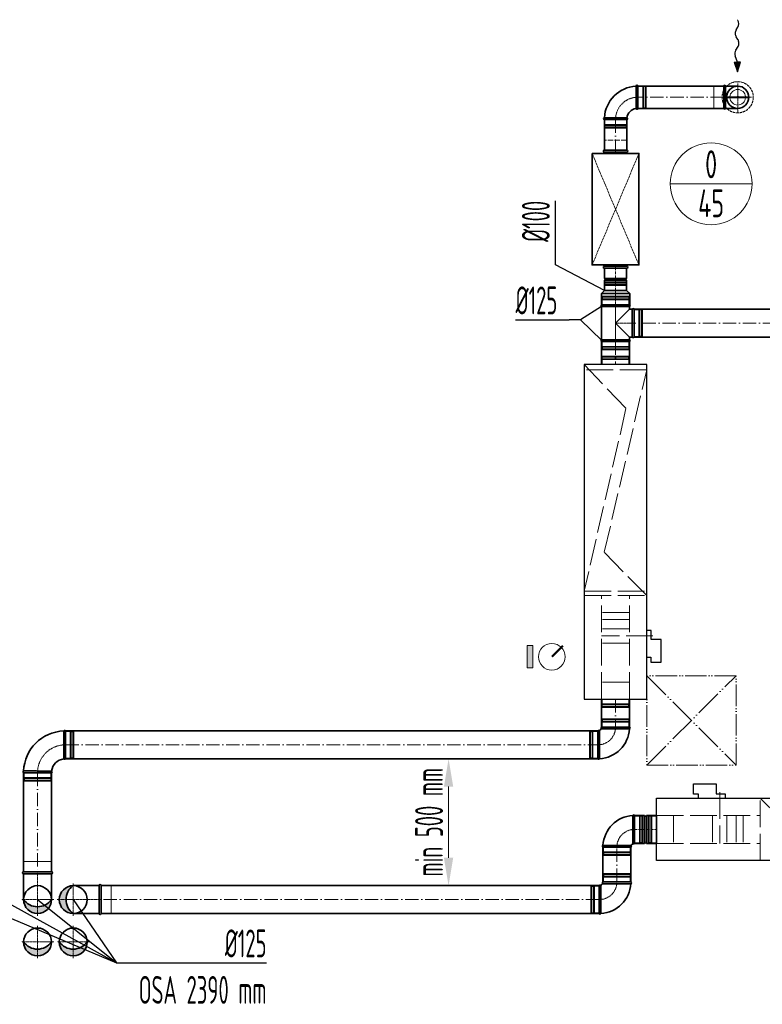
# Model space of a CAD drawing. Header units: millimetres. Extents: x -118717 to 8962, y 22910 to 145283.
# Tile 167 of 193: x -14900 to -11571, y 68770 to 73186. Entities that reach past the tile are written whole.
import ezdxf
from ezdxf.enums import TextEntityAlignment as Align

# ---------------------------------------------------------------- set-up
doc = ezdxf.new("R2010")
doc.units = ezdxf.units.MM
for name, pattern in [('ACAD_ISO02W100', [15, 12, -3]), ('ACAD_ISO05W100', [33, 24, -3, 0, -3, 0, -3]), ('ACAD_ISO10W100', [18, 12, -3, 0, -3]), ('phl_thick', [0])]:
    doc.linetypes.add(name, pattern=pattern)
for name, color, linetype, lineweight in [('UT_KOTY - DIMENZE', 7, 'Continuous', 5), ('VZT_01 SUP (PŘÍVOD) - OBRYS', 5, 'Continuous', 35), ('VZT_02 SUP (PŘÍVOD) - OSA', 5, 'ACAD_ISO10W100', 5), ('VZT_05 ETA (ODVOD) - OBRYS', 6, 'Continuous', 35), ('VZT_06 ETA (ODVOD) - OSA', 6, 'ACAD_ISO10W100', 5), ('VZT_08 ETA (ODVOD) - SKRYTÉ', 6, 'ACAD_ISO02W100', 5), ('VZT_21 ZAŘÍZENÍ - OBRYS', 1, 'Continuous', 30), ('VZT_22 ZAŘÍZENÍ - DETAIL', 8, 'Continuous', 5), ('VZT_30 DISTRIBUČNÍ PRVKY - OBRYS', 1, 'Continuous', 35), ('VZT_31 DISTRIBUČNÍ PRVKY - OSA', 8, 'ACAD_ISO10W100', 5), ('VZT_32 DISTRIBUČNÍ PRVKY - DETAIL', 8, 'Continuous', 5), ('VZT_33 DISTRIBUČNÍ PRVKY - SKRYTÉ', 8, 'ACAD_ISO02W100', 5), ('VZT_35 TLUMIČE HLUKU - OBRYS', 1, 'Continuous', 35), ('VZT_36 TLUMIČE HLUKU - OSA', 1, 'ACAD_ISO10W100', 5), ('VZT_37 TLUMIČE HLUKU - DETAIL', 8, 'ACAD_ISO02W100', 5), ('VZT_50 POPIS - OBECNE', 7, 'Continuous', 13), ('VZT_52 POPIS - DISTRIBUCE', 7, 'Continuous', 5), ('VZT_60_KOTY - DIMENZE', 7, 'Continuous', 5), ('VZT_KOTY - DIMENZE', 7, 'Continuous', 5), ('VZT_POPIS - OBECNE', 7, 'Continuous', 5), ('VZT_POŽADAVKY NA STAVBU - PODHLEDY', 4, 'ACAD_ISO05W100', 5)]:
    doc.layers.add(name, color=color, linetype=linetype, lineweight=lineweight)
for name, color, linetype, lineweight, plot in [('VZT_03 SUP (PŘÍVOD) - NETISK', 8, 'ACAD_ISO02W100', 5, False), ('VZT_07 ETA (ODVOD) - NETISK', 8, 'ACAD_ISO02W100', 5, False), ('VZT_39 TLUMIČE HLUKU - NETISK', 8, 'ACAD_ISO02W100', 5, False)]:
    doc.layers.add(name, color=color, linetype=linetype, lineweight=lineweight, plot=plot)
doc.styles.add('EVORA_125', font='isocp.shx', dxfattribs={"width": 0.6, "height": 125})
doc.styles.add('ISOCP 2.5', font='isocp.shx', dxfattribs={"width": 0.6, "height": 2.5})
doc.styles.add('JS', font='isocp.shx', dxfattribs={"width": 0.6, "height": 125})

# ---------------------------------------------------------------- blocks, each defined once
blk = doc.blocks.new('*U997')
at = {"layer": 'VZT_31 DISTRIBUČNÍ PRVKY - OSA', "color": 0}
for p, q in [((0, 14), (0, 70.12)), ((-70.12, 0), (-14, 0)), ((14, 0), (70.12, 0)), ((0, -70.12), (0, -14))]:
    blk.add_line(p, q, dxfattribs=at)
at = {"layer": 'VZT_31 DISTRIBUČNÍ PRVKY - OSA', "color": 0, "linetype": 'Continuous'}
for p, q in [((-7, 0), (7, 0)), ((0, -7), (0, 7))]:
    blk.add_line(p, q, dxfattribs=at)

msp = doc.modelspace()

# ---------------------------------------------------------------- hatches: boundary and pattern name
at = {"layer": 'VZT_01 SUP (PŘÍVOD) - OBRYS'}
h = msp.add_hatch(color=256, dxfattribs=at)
h.dxf.hatch_style = 1
h.paths.add_polyline_path([(-14660.3, 69302.2, 0.242708), (-14692.5, 69239.7), (-14722.8, 69239.7, -0.414214)])
h.paths.add_polyline_path([(-14722.8, 69239.7), (-14692.5, 69239.7, 0.242708), (-14660.3, 69177.2, -0.414214)])
h = msp.add_hatch(color=256, dxfattribs=at)
h.dxf.hatch_style = 1
h.paths.add_polyline_path([(-14597.8, 69049.7, -0.242708), (-14660.3, 69017.4), (-14660.3, 68987.2, 0.414214)])
h.paths.add_polyline_path([(-14660.3, 68987.2), (-14660.3, 69017.4, -0.242708), (-14722.8, 69049.7, 0.414214)])
at = {"layer": 'VZT_05 ETA (ODVOD) - OBRYS'}
h = msp.add_hatch(color=256, dxfattribs=at)
h.dxf.hatch_style = 1
h.paths.add_polyline_path([(-14757.8, 69239.7, -0.242708), (-14820.3, 69207.4), (-14820.3, 69177.2, 0.414214)])
h.paths.add_polyline_path([(-14820.3, 69177.2), (-14820.3, 69207.4, -0.242708), (-14882.8, 69239.7, 0.414214)])
h = msp.add_hatch(color=256, dxfattribs=at)
h.dxf.hatch_style = 1
h.paths.add_polyline_path([(-14757.8, 69049.7, -0.242708), (-14820.3, 69017.4), (-14820.3, 68987.2, 0.414214)])
h.paths.add_polyline_path([(-14820.3, 68987.2), (-14820.3, 69017.4, -0.242708), (-14882.8, 69049.7, 0.414214)])
at = {"layer": 'VZT_POPIS - OBECNE'}
h = msp.add_hatch(color=256, dxfattribs=at)
h.dxf.hatch_style = 1
h.paths.add_polyline_path([(-12624.5, 70378.5), (-12624.5, 70278.5), (-12599.5, 70278.5), (-12599.5, 70378.5)])

# ---------------------------------------------------------------- linework, layer by layer
for centre in [(-14820.3, 69049.7), (-14660.3, 69049.7)]:
    msp.add_circle(centre, 62.5)
at = {"layer": 'UT_KOTY - DIMENZE'}
msp.add_line((-12977.4, 69427.2), (-12977.4, 69746.1), dxfattribs=at)
for points in [[(-12998.2, 69746.1), (-12956.6, 69746.1), (-12977.4, 69871.1)], [(-12998.2, 69427.2), (-12956.6, 69427.2), (-12977.4, 69302.2)]]:
    msp.add_solid(points, dxfattribs=at)
at = {"layer": 'VZT_01 SUP (PŘÍVOD) - OBRYS'}
for p, q in [((-12151.5, 69491.7), (-12151.5, 69616.7)), ((-12143.8, 69491.7), (-12143.8, 69616.7)), ((-12143.8, 69491.7), (-12143.8, 69616.7)), ((-12143.8, 69616.7), (-12098.3, 69616.7)), ((-12098.3, 69491.7), (-12098.3, 69616.7)), ((-12090.3, 69491.7), (-12090.3, 69616.7)), ((-12090.3, 69616.7), (-12044.8, 69616.7)), ((-12044.8, 69491.7), (-12044.8, 69616.7)), ((-12160.3, 69482.8), (-12285.3, 69482.8)), ((-12160.3, 69475.2), (-12285.3, 69475.2)), ((-12143.8, 69491.7), (-12098.3, 69491.7)), ((-12090.3, 69491.7), (-12044.8, 69491.7)), ((-12301.8, 69302.2), (-12301.8, 69177.2)), ((-12294.1, 69302.2), (-12294.1, 69177.2)), ((-12285.3, 69318.7), (-12160.3, 69318.7)), ((-12285.3, 69311), (-12160.3, 69311))]:
    msp.add_line(p, q, dxfattribs=at)
for points in [[(-12285.3, 69475.2), (-12285.3, 69319)], [(-12160.3, 69475.2), (-12160.3, 69319)], [(-14544.3, 69302.2), (-14660.3, 69302.2)], [(-14544.3, 69302.2), (-14544.3, 69177.2)], [(-14535.3, 69302.2), (-12301.8, 69302.2)], [(-14535.3, 69302.2), (-14535.3, 69177.2)], [(-14544.3, 69177.2), (-14660.3, 69177.2)], [(-14535.3, 69177.2), (-12301.8, 69177.2)]]:
    msp.add_lwpolyline(points, dxfattribs=at)
for centre in [(-14660.3, 69239.7), (-14660.3, 69049.7)]:
    msp.add_circle(centre, 62.5, dxfattribs=at)
for centre, radius, start, end in [((-12143.8, 69475.2), 141.5, 93.1369, 176.8631), ((-12147.6, 69615), 4.17, 23.4678, 159.6691), ((-12094.3, 69616.7), 4, 180, 0), ((-12283.6, 69479), 4.17, 110.3309, 246.5322), ((-12162, 69479), 4.17, 293.4678, 66.5322), ((-12143.8, 69475.2), 16.5, 113.8093, 156.1907), ((-12147.6, 69493.3), 4.17, 203.4678, 336.5322), ((-12094.3, 69491.7), 4, 0, 180), ((-14615.8, 69239.7), 76.7, 125.4307, 234.5693), ((-14539.8, 69302.2), 4.5, 0, 180), ((-12298, 69300.5), 4.17, 23.4678, 156.5322), ((-12301.8, 69318.7), 16.5, 293.8093, 336.1907), ((-12301.8, 69318.7), 141.5, 273.1369, 356.8631), ((-12283.6, 69314.8), 4.17, 113.4678, 246.5322), ((-12162, 69314.8), 4.17, 290.3309, 66.5322), ((-14539.8, 69177.2), 4.5, 180, 0), ((-12298, 69178.8), 4.17, 203.4678, 339.6691), ((-14660.3, 69094.1), 76.7, 215.4307, 324.5693)]:
    msp.add_arc(centre, radius, start, end, dxfattribs=at)
at = {"layer": 'VZT_02 SUP (PŘÍVOD) - OSA', "ltscale": 0.3}
for p, q in [((-14660.3, 69122.2), (-14660.3, 69049.7)), ((-14660.3, 69049.7), (-14732.8, 69049.7)), ((-14587.8, 69049.7), (-14660.3, 69049.7)), ((-14660.3, 68977.2), (-14660.3, 69049.7))]:
    msp.add_line(p, q, dxfattribs=at)
for points in [[(-12222.8, 69475.2), (-12222.8, 69475.2, -0.414214), (-12143.8, 69554.2), (-12143.8, 69554.2)], [(-12301.8, 69239.7), (-12301.8, 69239.7, 0.414214), (-12222.8, 69318.7), (-12222.8, 69318.7)]]:
    msp.add_lwpolyline(points, format="xyb", dxfattribs=at)
at = {"layer": 'VZT_02 SUP (PŘÍVOD) - OSA'}
msp.add_lwpolyline([(-12143.8, 69554.2), (-12044.8, 69554.2)], dxfattribs=at)
at = {"layer": 'VZT_02 SUP (PŘÍVOD) - OSA', "ltscale": 5}
for points in [[(-12222.8, 69319), (-12222.8, 69475.2)], [(-12301.8, 69239.7), (-14535.3, 69239.7)]]:
    msp.add_lwpolyline(points, dxfattribs=at)
at = {"layer": 'VZT_02 SUP (PŘÍVOD) - OSA', "ltscale": 0.3}
for points in [[(-14660.3, 69312.2), (-14660.3, 69239.7)], [(-14732.8, 69239.7), (-14660.3, 69239.7)], [(-14660.3, 69239.7), (-14535.3, 69239.7)], [(-14660.3, 69239.7), (-14660.3, 69167.2)]]:
    msp.add_lwpolyline(points, dxfattribs=at)
at = {"layer": 'VZT_03 SUP (PŘÍVOD) - NETISK', "ltscale": 0.4}
for p, q in [((-12143.8, 69614.2), (-12121.8, 69614.2)), ((-12121.8, 69494.2), (-12121.8, 69614.2)), ((-12121.8, 69613.2), (-12118.3, 69613.2)), ((-12118.3, 69493.2), (-12118.3, 69615.2)), ((-12118.3, 69615.2), (-12117.8, 69615.2)), ((-12117.8, 69493.2), (-12117.8, 69615.2)), ((-12117.8, 69613.2), (-12110.8, 69613.2)), ((-12110.8, 69493.2), (-12110.8, 69615.2)), ((-12110.8, 69615.2), (-12110.3, 69615.2)), ((-12110.3, 69493.2), (-12110.3, 69615.2)), ((-12110.3, 69613.2), (-12109.8, 69613.2)), ((-12109.8, 69494.2), (-12109.8, 69614.2)), ((-12109.8, 69614.2), (-12105.8, 69614.2)), ((-12105.8, 69494.2), (-12105.8, 69614.2)), ((-12282.8, 69453.2), (-12282.8, 69475.2)), ((-12162.8, 69453.2), (-12162.8, 69475.2)), ((-12143.8, 69494.2), (-12121.8, 69494.2)), ((-12121.8, 69495.2), (-12118.3, 69495.2)), ((-12118.3, 69493.2), (-12117.8, 69493.2)), ((-12117.8, 69495.2), (-12110.8, 69495.2)), ((-12110.8, 69493.2), (-12110.3, 69493.2)), ((-12110.3, 69495.2), (-12109.8, 69495.2)), ((-12109.8, 69494.2), (-12105.8, 69494.2)), ((-12161.8, 69449.7), (-12283.8, 69449.7)), ((-12283.8, 69449.2), (-12283.8, 69449.7)), ((-12161.8, 69449.2), (-12283.8, 69449.2)), ((-12161.8, 69442.2), (-12283.8, 69442.2)), ((-12283.8, 69441.7), (-12283.8, 69442.2)), ((-12161.8, 69441.7), (-12283.8, 69441.7)), ((-12162.8, 69453.2), (-12282.8, 69453.2)), ((-12162.8, 69441.2), (-12282.8, 69441.2)), ((-12282.8, 69437.2), (-12282.8, 69441.2)), ((-12162.8, 69437.2), (-12282.8, 69437.2)), ((-12281.8, 69449.7), (-12281.8, 69453.2)), ((-12281.8, 69442.2), (-12281.8, 69449.2)), ((-12281.8, 69441.2), (-12281.8, 69441.7)), ((-12163.8, 69449.7), (-12163.8, 69453.2)), ((-12163.8, 69442.2), (-12163.8, 69449.2)), ((-12163.8, 69441.2), (-12163.8, 69441.7)), ((-12162.8, 69437.2), (-12162.8, 69441.2)), ((-12161.8, 69449.2), (-12161.8, 69449.7)), ((-12161.8, 69441.7), (-12161.8, 69442.2)), ((-12283.8, 69352.2), (-12161.8, 69352.2)), ((-12283.8, 69351.7), (-12283.8, 69352.2)), ((-12283.8, 69351.7), (-12161.8, 69351.7)), ((-12283.8, 69344.7), (-12161.8, 69344.7)), ((-12283.8, 69344.2), (-12283.8, 69344.7)), ((-12283.8, 69344.2), (-12161.8, 69344.2)), ((-12282.8, 69356.7), (-12162.8, 69356.7)), ((-12282.8, 69352.7), (-12282.8, 69356.7)), ((-12282.8, 69352.7), (-12162.8, 69352.7)), ((-12282.8, 69340.7), (-12162.8, 69340.7)), ((-12282.8, 69318.7), (-12282.8, 69340.7)), ((-12281.8, 69352.2), (-12281.8, 69352.7)), ((-12281.8, 69344.7), (-12281.8, 69351.7)), ((-12281.8, 69340.7), (-12281.8, 69344.2)), ((-12163.8, 69352.2), (-12163.8, 69352.7)), ((-12163.8, 69344.7), (-12163.8, 69351.7)), ((-12163.8, 69340.7), (-12163.8, 69344.2)), ((-12162.8, 69352.7), (-12162.8, 69356.7)), ((-12162.8, 69318.7), (-12162.8, 69340.7)), ((-12161.8, 69351.7), (-12161.8, 69352.2)), ((-12161.8, 69344.2), (-12161.8, 69344.7)), ((-12339.8, 69299.7), (-12339.8, 69179.7)), ((-12339.8, 69299.7), (-12335.8, 69299.7)), ((-12335.8, 69299.7), (-12335.8, 69179.7)), ((-12335.8, 69298.7), (-12335.3, 69298.7)), ((-12335.3, 69300.7), (-12335.3, 69178.7)), ((-12335.3, 69300.7), (-12334.8, 69300.7)), ((-12334.8, 69300.7), (-12334.8, 69178.7)), ((-12334.8, 69298.7), (-12327.8, 69298.7)), ((-12327.8, 69300.7), (-12327.8, 69178.7)), ((-12327.8, 69300.7), (-12327.3, 69300.7)), ((-12327.3, 69300.7), (-12327.3, 69178.7)), ((-12327.3, 69298.7), (-12323.8, 69298.7)), ((-12323.8, 69299.7), (-12323.8, 69179.7)), ((-12323.8, 69299.7), (-12301.8, 69299.7)), ((-12339.8, 69179.7), (-12335.8, 69179.7)), ((-12335.8, 69180.7), (-12335.3, 69180.7)), ((-12335.3, 69178.7), (-12334.8, 69178.7)), ((-12334.8, 69180.7), (-12327.8, 69180.7)), ((-12327.8, 69178.7), (-12327.3, 69178.7)), ((-12327.3, 69180.7), (-12323.8, 69180.7)), ((-12323.8, 69179.7), (-12301.8, 69179.7))]:
    msp.add_line(p, q, dxfattribs=at)
msp.add_lwpolyline([(-14535.3, 69302.2), (-14490.3, 69302.2), (-14490.3, 69177.2), (-14535.3, 69177.2)], dxfattribs=at)
at = {"layer": 'VZT_05 ETA (ODVOD) - OBRYS'}
for p, q in [((-12136.9, 72887.6), (-12136.9, 72837.5)), ((-12128.9, 72887.6), (-12128.9, 72787.6)), ((-12278.9, 72745.6), (-12228.7, 72745.6)), ((-12178.9, 72737.6), (-12278.9, 72737.6)), ((-12178.9, 72070.5), (-12278.9, 72070.5)), ((-12278.9, 72025), (-12278.9, 72070.5)), ((-12178.9, 72025), (-12178.9, 72070.5)), ((-12178.9, 72025), (-12278.9, 72025)), ((-12178.9, 72017), (-12278.9, 72017)), ((-12278.9, 71971.5), (-12278.9, 72017)), ((-12178.9, 71971.5), (-12178.9, 72017)), ((-12278.9, 71971.5), (-12292.4, 71958)), ((-12165.4, 71958), (-12292.4, 71958)), ((-12292.4, 71907.5), (-12292.4, 71958)), ((-12178.9, 71971.5), (-12278.9, 71971.5)), ((-12178.9, 71971.5), (-12278.9, 71971.5)), ((-12178.9, 71971.5), (-12165.4, 71958)), ((-12165.4, 71907.5), (-12165.4, 71958)), ((-12165.4, 71907.5), (-12292.4, 71907.5)), ((-12291.4, 71907.5), (-12166.4, 71907.5)), ((-12166.4, 71899.8), (-12291.4, 71899.8)), ((-12291.4, 71750.1), (-12291.4, 71899.8)), ((-12228.9, 71825), (-12166.4, 71887.5)), ((-12166.4, 71887.5), (-12166.4, 71899.8)), ((-12153.6, 71887.5), (-12166.4, 71887.5)), ((-12153.6, 71887.5), (-12153.6, 71762.5)), ((-12145.9, 71887.5), (-12145.9, 71762.5)), ((-12166.4, 71762.5), (-12228.9, 71825)), ((-12153.6, 71762.5), (-12166.4, 71762.5)), ((-12166.4, 71750.1), (-12166.4, 71762.5)), ((-12166.4, 71750.1), (-12291.4, 71750.1)), ((-12166.4, 71742.5), (-12291.4, 71742.5)), ((-14695.3, 69996.1), (-14695.3, 69871.1)), ((-12307.9, 69996.1), (-12307.9, 69871.1)), ((-12300.2, 69996.1), (-12300.2, 69871.1)), ((-12291.4, 70012.6), (-12166.4, 70012.6)), ((-12291.4, 70004.9), (-12166.4, 70004.9)), ((-14757.8, 69808.6), (-14882.8, 69808.6))]:
    msp.add_line(p, q, dxfattribs=at)
for points in [[(-12128.9, 72887.6), (-11743, 72887.6)], [(-11743, 72787.6), (-11743, 72887.6)], [(-11735.8, 72787.6), (-11735.8, 72887.6)], [(-11735.8, 72887.6), (-11681, 72887.6)], [(-12128.9, 72787.6), (-11743, 72787.6)], [(-11735.8, 72787.6), (-11681, 72787.6)], [(-12278.7, 72600.5), (-12278.7, 72737.6)], [(-12178.7, 72600.5), (-12178.7, 72737.6)], [(-12145.9, 71887.5), (-11237.4, 71887.5)], [(-12145.9, 71762.5), (-11237.4, 71762.5)], [(-12291.6, 71638.9), (-12291.6, 71742.5)], [(-12166.6, 71638.9), (-12166.6, 71742.5)], [(-12291.4, 70012.6), (-12291.4, 70138.9)], [(-12166.4, 70012.6), (-12166.4, 70138.9)], [(-12307.9, 69996.1), (-14695.3, 69996.1)], [(-12307.9, 69871.1), (-14695.3, 69871.1)], [(-14882.8, 69364.7), (-14882.8, 69808.6)], [(-14757.8, 69364.7), (-14757.8, 69808.6)], [(-14757.8, 69364.7), (-14882.8, 69364.7)], [(-14757.8, 69355.7), (-14882.8, 69355.7)], [(-14882.8, 69355.7), (-14882.8, 69239.7)], [(-14757.8, 69355.7), (-14757.8, 69239.7)]]:
    msp.add_lwpolyline(points, dxfattribs=at)
for centre in [(-14820.3, 69239.7), (-14820.3, 69049.7)]:
    msp.add_circle(centre, 62.5, dxfattribs=at)
for centre, radius, start, end in [((-12128.9, 72737.6), 150, 93.0572, 176.9428), ((-12132.9, 72887.6), 4, 0, 180), ((-11739.4, 72887.6), 3.6, 0, 180), ((-11681, 72837.6), 50, 270, 90), ((-12128.9, 72737.6), 50, 99.1478, 170.8522), ((-12132.9, 72787.6), 4, 189.1478, 0), ((-11739.4, 72787.6), 3.6, 180, 0), ((-12278.9, 72741.6), 4, 90, 270), ((-12178.9, 72741.6), 4, 270, 80.8522), ((-12278.9, 72021), 4, 270, 90), ((-12178.9, 72021), 4, 90, 270), ((-12289.7, 71903.7), 4.17, 113.4678, 246.5322), ((-12168.1, 71903.7), 4.17, 293.4678, 66.5322), ((-12149.7, 71885.8), 4.17, 23.4678, 156.5322), ((-12149.7, 71764.1), 4.17, 203.4678, 336.5322), ((-12289.7, 71746.3), 4.17, 113.4678, 246.5322), ((-12168.1, 71746.3), 4.17, 293.4678, 66.5322), ((-14695.3, 69808.6), 187.5, 92.3607, 177.6393), ((-14699.1, 69994.4), 4.17, 23.4678, 158.8928), ((-12304.1, 69994.4), 4.17, 23.4678, 156.5322), ((-12307.9, 70012.6), 16.5, 293.8093, 336.1907), ((-12307.9, 70012.6), 141.5, 273.1369, 356.8631), ((-12289.7, 70008.8), 4.17, 113.4678, 246.5322), ((-12168.1, 70008.8), 4.17, 290.3309, 66.5322), ((-14695.3, 69808.6), 62.5, 96.8302, 173.1698), ((-14699.1, 69872.8), 4.17, 210.2981, 336.5322), ((-12304.1, 69872.8), 4.17, 203.4678, 339.6691), ((-14881.1, 69812.4), 4.17, 111.1072, 246.5322), ((-14759.5, 69812.4), 4.17, 293.4678, 59.7019), ((-14882.8, 69360.2), 4.5, 90, 270), ((-14757.8, 69360.2), 4.5, 270, 90), ((-14820.3, 69284.1), 76.7, 215.4307, 324.5693), ((-14820.3, 69094.1), 76.7, 215.4307, 324.5693)]:
    msp.add_arc(centre, radius, start, end, dxfattribs=at)
for points, knots in [([(-12136.9, 72837.5), (-12136.9, 72831.1), (-12136.9, 72824.8), (-12136.9, 72812.7), (-12136.9, 72807.1), (-12136.9, 72797.6), (-12136.9, 72793.8), (-12136.8, 72788.6), (-12136.8, 72787.1), (-12136.8, 72787), (-12136.8, 72787), (-12136.8, 72787)], [78.71119, 78.71119, 78.71119, 78.71119, 97.804615, 97.804615, 117.523893, 117.523893, 137.264303, 137.264303, 156.831737, 156.831737, 157.874915, 157.874915, 157.874915, 157.874915]), ([(-12178.3, 72745.6), (-12178.3, 72745.6), (-12179.4, 72745.6), (-12183.9, 72745.6), (-12187.3, 72745.6), (-12196.2, 72745.6), (-12201.6, 72745.6), (-12213.5, 72745.6), (-12220, 72745.6), (-12227.3, 72745.6), (-12228, 72745.6), (-12228.7, 72745.6)], [157.874915, 157.874915, 157.874915, 157.874915, 176.103874, 176.103874, 195.460379, 195.460379, 215.101284, 215.101284, 234.82164, 234.82164, 237.034743, 237.034743, 237.034743, 237.034743]), ([(-14702.7, 69870.7), (-14702.7, 69870.7), (-14702.7, 69870.7), (-14702.7, 69871), (-14702.7, 69871.4), (-14702.7, 69872.4), (-14702.7, 69873.2), (-14702.8, 69876.3), (-14702.8, 69879.5), (-14702.8, 69888.4), (-14702.9, 69894.6), (-14702.9, 69908.7), (-14702.9, 69916.5), (-14702.9, 69932.7), (-14703, 69941), (-14703, 69956.8), (-14703, 69964.3), (-14703, 69977.5), (-14703, 69983), (-14703, 69990), (-14703, 69992.2), (-14703, 69995.2), (-14703, 69995.9), (-14703, 69995.9)], [197.067977, 197.067977, 197.067977, 197.067977, 201.792196, 201.792196, 209.190204, 209.190204, 218.040239, 218.040239, 237.760854, 237.760854, 262.206108, 262.206108, 286.831239, 286.831239, 311.323072, 311.323072, 335.946087, 335.946087, 360.704397, 360.704397, 377.088273, 377.088273, 394.105327, 394.105327, 394.105327, 394.105327]), ([(-14757.3, 69816), (-14757.3, 69816), (-14758.9, 69816), (-14765, 69816.1), (-14769.5, 69816.1), (-14780.9, 69816.2), (-14787.7, 69816.2), (-14802.7, 69816.2), (-14810.8, 69816.2), (-14827.2, 69816.3), (-14835.3, 69816.3), (-14850.5, 69816.3), (-14857.4, 69816.3), (-14869.2, 69816.3), (-14873.9, 69816.3), (-14880.5, 69816.3), (-14882.4, 69816.3), (-14882.6, 69816.3), (-14882.6, 69816.3), (-14882.6, 69816.3)], [0, 0, 0, 0, 24.235852, 24.235852, 48.531845, 48.531845, 73.024415, 73.024415, 97.570898, 97.570898, 122.078339, 122.078339, 146.53579, 146.53579, 170.957495, 170.957495, 195.359468, 195.359468, 197.168246, 197.168246, 197.168246, 197.168246])]:
    msp.add_open_spline(points, degree=3, knots=knots, dxfattribs=at)
at = {"layer": 'VZT_06 ETA (ODVOD) - OSA', "ltscale": 0.3}
for p, q in [((-14820.3, 69122.2), (-14820.3, 69049.7)), ((-14820.3, 69049.7), (-14892.8, 69049.7)), ((-14747.8, 69049.7), (-14820.3, 69049.7)), ((-14820.3, 68977.2), (-14820.3, 69049.7))]:
    msp.add_line(p, q, dxfattribs=at)
for points in [[(-11681, 72837.6), (-11681, 72895.6)], [(-11681, 72837.6), (-11743, 72837.6)], [(-11623, 72837.6), (-11681, 72837.6)], [(-11681, 72779.6), (-11681, 72837.6)], [(-12228.9, 71907.5), (-12228.9, 71971.5)], [(-14820.3, 69239.7), (-14820.3, 69364.7)], [(-14820.3, 69239.7), (-14892.8, 69239.7)], [(-14820.3, 69167.2), (-14820.3, 69239.7)], [(-14747.8, 69239.7), (-14820.3, 69239.7)]]:
    msp.add_lwpolyline(points, dxfattribs=at)
for points in [[(-12228.9, 72737.6), (-12228.9, 72737.6, -0.414214), (-12128.9, 72837.6), (-12128.9, 72837.6)], [(-12228.9, 70012.6), (-12228.9, 70012.6, -0.414214), (-12307.9, 69933.6), (-12307.9, 69933.6)], [(-14820.3, 69808.6), (-14820.3, 69808.6, -0.414214), (-14695.3, 69933.6), (-14695.3, 69933.6)]]:
    msp.add_lwpolyline(points, format="xyb", dxfattribs=at)
at = {"layer": 'VZT_06 ETA (ODVOD) - OSA', "ltscale": 5}
for points in [[(-11743, 72837.6), (-12128.9, 72837.6)], [(-12228.7, 72737.6), (-12228.7, 72600.5)], [(-11237.4, 71825), (-12145.9, 71825)], [(-12229.1, 71742.5), (-12229.1, 71638.9)], [(-12228.9, 70138.9), (-12228.9, 70012.6)], [(-14695.3, 69933.6), (-12307.9, 69933.6)], [(-14820.3, 69808.6), (-14820.3, 69364.7)]]:
    msp.add_lwpolyline(points, dxfattribs=at)
at = {"layer": 'VZT_06 ETA (ODVOD) - OSA', "elevation": 0}
msp.add_lwpolyline([(-12228.9, 71971.5), (-12228.9, 72070.5)], dxfattribs=at)
at = {"layer": 'VZT_06 ETA (ODVOD) - OSA', "ltscale": 0.3, "elevation": 0}
msp.add_lwpolyline([(-12145.9, 71825), (-12228.9, 71825)], dxfattribs=at)
at = {"layer": 'VZT_07 ETA (ODVOD) - NETISK', "ltscale": 0.4}
for p, q in [((-12128.9, 72886.6), (-12106.9, 72886.6)), ((-12106.9, 72886.6), (-12106.9, 72788.6)), ((-12106.9, 72885.6), (-12103.4, 72885.6)), ((-12103.4, 72887.6), (-12103.4, 72787.6)), ((-12103.4, 72887.6), (-12102.9, 72887.6)), ((-12102.9, 72887.6), (-12102.9, 72787.6)), ((-12102.9, 72885.6), (-12095.9, 72885.6)), ((-12095.9, 72887.6), (-12095.9, 72787.6)), ((-12095.9, 72887.6), (-12095.4, 72887.6)), ((-12095.4, 72887.6), (-12095.4, 72787.6)), ((-12095.4, 72885.6), (-12094.9, 72885.6)), ((-12094.9, 72886.6), (-12094.9, 72788.6)), ((-12094.9, 72886.6), (-12090.9, 72886.6)), ((-12090.9, 72886.6), (-12090.9, 72788.6)), ((-12128.9, 72788.6), (-12106.9, 72788.6)), ((-12106.9, 72789.6), (-12103.4, 72789.6)), ((-12103.4, 72787.6), (-12102.9, 72787.6)), ((-12102.9, 72789.6), (-12095.9, 72789.6)), ((-12095.9, 72787.6), (-12095.4, 72787.6)), ((-12095.4, 72789.6), (-12094.9, 72789.6)), ((-12094.9, 72788.6), (-12090.9, 72788.6)), ((-12277.9, 72715.6), (-12277.9, 72737.6)), ((-12179.9, 72715.6), (-12179.9, 72737.6)), ((-12278.9, 72712.1), (-12178.9, 72712.1)), ((-12278.9, 72711.6), (-12278.9, 72712.1)), ((-12278.9, 72711.6), (-12178.9, 72711.6)), ((-12278.9, 72704.6), (-12178.9, 72704.6)), ((-12278.9, 72704.1), (-12278.9, 72704.6)), ((-12278.9, 72704.1), (-12178.9, 72704.1)), ((-12277.9, 72715.6), (-12179.9, 72715.6)), ((-12277.9, 72703.6), (-12179.9, 72703.6)), ((-12277.9, 72699.6), (-12277.9, 72703.6)), ((-12277.9, 72699.6), (-12179.9, 72699.6)), ((-12276.9, 72712.1), (-12276.9, 72715.6)), ((-12276.9, 72704.6), (-12276.9, 72711.6)), ((-12276.9, 72703.6), (-12276.9, 72704.1)), ((-12180.9, 72712.1), (-12180.9, 72715.6)), ((-12180.9, 72704.6), (-12180.9, 72711.6)), ((-12180.9, 72703.6), (-12180.9, 72704.1)), ((-12179.9, 72699.6), (-12179.9, 72703.6)), ((-12178.9, 72711.6), (-12178.9, 72712.1)), ((-12178.9, 72704.1), (-12178.9, 72704.6)), ((-12278.9, 72005), (-12178.9, 72005)), ((-12278.9, 72005), (-12278.9, 72004.5)), ((-12278.9, 72004.5), (-12178.9, 72004.5)), ((-12278.9, 71997.5), (-12178.9, 71997.5)), ((-12278.9, 71997.5), (-12278.9, 71997)), ((-12278.9, 71997), (-12178.9, 71997)), ((-12277.9, 72009.5), (-12179.9, 72009.5)), ((-12277.9, 72009.5), (-12277.9, 72005.5)), ((-12277.9, 72005.5), (-12179.9, 72005.5)), ((-12277.9, 71993.5), (-12179.9, 71993.5)), ((-12277.9, 71993.5), (-12277.9, 71971.5)), ((-12276.9, 72005.5), (-12276.9, 72005)), ((-12276.9, 72004.5), (-12276.9, 71997.5)), ((-12276.9, 71997), (-12276.9, 71993.5)), ((-12180.9, 72005.5), (-12180.9, 72005)), ((-12180.9, 72004.5), (-12180.9, 71997.5)), ((-12180.9, 71997), (-12180.9, 71993.5)), ((-12179.9, 72009.5), (-12179.9, 72005.5)), ((-12179.9, 71993.5), (-12179.9, 71971.5)), ((-12178.9, 72005), (-12178.9, 72004.5)), ((-12178.9, 71997.5), (-12178.9, 71997)), ((-12167.9, 71941), (-12289.9, 71941)), ((-12289.9, 71941), (-12289.9, 71940.5)), ((-12167.9, 71940.5), (-12289.9, 71940.5)), ((-12167.9, 71933.5), (-12289.9, 71933.5)), ((-12289.9, 71933.5), (-12289.9, 71933)), ((-12167.9, 71933), (-12289.9, 71933)), ((-12168.9, 71945.5), (-12288.9, 71945.5)), ((-12288.9, 71945.5), (-12288.9, 71941.5)), ((-12168.9, 71941.5), (-12288.9, 71941.5)), ((-12168.9, 71929.5), (-12288.9, 71929.5)), ((-12288.9, 71929.5), (-12288.9, 71907.5)), ((-12287.9, 71941.5), (-12287.9, 71941)), ((-12287.9, 71940.5), (-12287.9, 71933.5)), ((-12287.9, 71933), (-12287.9, 71929.5)), ((-12169.9, 71941.5), (-12169.9, 71941)), ((-12169.9, 71940.5), (-12169.9, 71933.5)), ((-12169.9, 71933), (-12169.9, 71929.5)), ((-12168.9, 71945.5), (-12168.9, 71941.5)), ((-12168.9, 71929.5), (-12168.9, 71907.5)), ((-12167.9, 71941), (-12167.9, 71940.5)), ((-12167.9, 71933.5), (-12167.9, 71933)), ((-12145.9, 71885), (-12123.9, 71885)), ((-12123.9, 71885), (-12123.9, 71765)), ((-12120.4, 71886), (-12120.4, 71764)), ((-12120.4, 71886), (-12119.9, 71886)), ((-12119.9, 71886), (-12119.9, 71764)), ((-12112.9, 71886), (-12112.9, 71764)), ((-12112.9, 71886), (-12112.4, 71886)), ((-12112.4, 71886), (-12112.4, 71764)), ((-12111.9, 71885), (-12111.9, 71765)), ((-12111.9, 71885), (-12107.9, 71885)), ((-12107.9, 71885), (-12107.9, 71765)), ((-12123.9, 71884), (-12120.4, 71884)), ((-12119.9, 71884), (-12112.9, 71884)), ((-12112.4, 71884), (-12111.9, 71884)), ((-12145.9, 71765), (-12123.9, 71765)), ((-12123.9, 71766), (-12120.4, 71766)), ((-12120.4, 71764), (-12119.9, 71764)), ((-12119.9, 71766), (-12112.9, 71766)), ((-12112.9, 71764), (-12112.4, 71764)), ((-12112.4, 71766), (-12111.9, 71766)), ((-12111.9, 71765), (-12107.9, 71765)), ((-12167.9, 71717), (-12289.9, 71717)), ((-12289.9, 71717), (-12289.9, 71716.5)), ((-12167.9, 71716.5), (-12289.9, 71716.5)), ((-12167.9, 71709.5), (-12289.9, 71709.5)), ((-12289.9, 71709.5), (-12289.9, 71709)), ((-12167.9, 71709), (-12289.9, 71709)), ((-12288.9, 71742.5), (-12288.9, 71720.5)), ((-12168.9, 71720.5), (-12288.9, 71720.5)), ((-12168.9, 71708.5), (-12288.9, 71708.5)), ((-12288.9, 71708.5), (-12288.9, 71704.5)), ((-12287.9, 71720.5), (-12287.9, 71717)), ((-12287.9, 71716.5), (-12287.9, 71709.5)), ((-12287.9, 71709), (-12287.9, 71708.5)), ((-12169.9, 71720.5), (-12169.9, 71717)), ((-12169.9, 71716.5), (-12169.9, 71709.5)), ((-12169.9, 71709), (-12169.9, 71708.5)), ((-12168.9, 71742.5), (-12168.9, 71720.5)), ((-12168.9, 71708.5), (-12168.9, 71704.5)), ((-12167.9, 71717), (-12167.9, 71716.5)), ((-12167.9, 71709.5), (-12167.9, 71709)), ((-12290.1, 71672.4), (-12168.1, 71672.4)), ((-12290.1, 71671.9), (-12290.1, 71672.4)), ((-12290.1, 71671.9), (-12168.1, 71671.9)), ((-12290.1, 71664.9), (-12168.1, 71664.9)), ((-12290.1, 71664.4), (-12290.1, 71664.9)), ((-12290.1, 71664.4), (-12168.1, 71664.4)), ((-12289.1, 71676.9), (-12169.1, 71676.9)), ((-12289.1, 71672.9), (-12289.1, 71676.9)), ((-12289.1, 71672.9), (-12169.1, 71672.9)), ((-12168.9, 71704.5), (-12288.9, 71704.5)), ((-12288.1, 71672.4), (-12288.1, 71672.9)), ((-12288.1, 71664.9), (-12288.1, 71671.9)), ((-12288.1, 71660.9), (-12288.1, 71664.4)), ((-12170.1, 71672.4), (-12170.1, 71672.9)), ((-12170.1, 71664.9), (-12170.1, 71671.9)), ((-12170.1, 71660.9), (-12170.1, 71664.4)), ((-12169.1, 71672.9), (-12169.1, 71676.9)), ((-12168.1, 71671.9), (-12168.1, 71672.4)), ((-12168.1, 71664.4), (-12168.1, 71664.9)), ((-12289.1, 71660.9), (-12169.1, 71660.9)), ((-12289.1, 71638.9), (-12289.1, 71660.9)), ((-12169.1, 71638.9), (-12169.1, 71660.9)), ((-12289.1, 70138.9), (-12289.1, 70116.9)), ((-12169.1, 70138.9), (-12169.1, 70116.9)), ((-12290.1, 70113.4), (-12168.1, 70113.4)), ((-12290.1, 70113.4), (-12290.1, 70112.9)), ((-12290.1, 70112.9), (-12168.1, 70112.9)), ((-12290.1, 70105.9), (-12168.1, 70105.9)), ((-12290.1, 70105.9), (-12290.1, 70105.4)), ((-12290.1, 70105.4), (-12168.1, 70105.4)), ((-12289.1, 70116.9), (-12169.1, 70116.9)), ((-12289.1, 70104.9), (-12169.1, 70104.9)), ((-12289.1, 70104.9), (-12289.1, 70100.9)), ((-12289.1, 70100.9), (-12169.1, 70100.9)), ((-12288.1, 70116.9), (-12288.1, 70113.4)), ((-12288.1, 70112.9), (-12288.1, 70105.9)), ((-12288.1, 70105.4), (-12288.1, 70104.9)), ((-12170.1, 70116.9), (-12170.1, 70113.4)), ((-12170.1, 70112.9), (-12170.1, 70105.9)), ((-12170.1, 70105.4), (-12170.1, 70104.9)), ((-12169.1, 70104.9), (-12169.1, 70100.9)), ((-12168.1, 70113.4), (-12168.1, 70112.9)), ((-12168.1, 70105.9), (-12168.1, 70105.4)), ((-12289.9, 70046.1), (-12167.9, 70046.1)), ((-12289.9, 70046.1), (-12289.9, 70045.6)), ((-12289.9, 70045.6), (-12167.9, 70045.6)), ((-12289.9, 70038.6), (-12167.9, 70038.6)), ((-12289.9, 70038.6), (-12289.9, 70038.1)), ((-12289.9, 70038.1), (-12167.9, 70038.1)), ((-12288.9, 70050.6), (-12168.9, 70050.6)), ((-12288.9, 70050.6), (-12288.9, 70046.6)), ((-12288.9, 70046.6), (-12168.9, 70046.6)), ((-12288.9, 70034.6), (-12168.9, 70034.6)), ((-12288.9, 70034.6), (-12288.9, 70012.6)), ((-12287.9, 70046.6), (-12287.9, 70046.1)), ((-12287.9, 70045.6), (-12287.9, 70038.6)), ((-12287.9, 70038.1), (-12287.9, 70034.6)), ((-12169.9, 70046.6), (-12169.9, 70046.1)), ((-12169.9, 70045.6), (-12169.9, 70038.6)), ((-12169.9, 70038.1), (-12169.9, 70034.6)), ((-12168.9, 70050.6), (-12168.9, 70046.6)), ((-12168.9, 70034.6), (-12168.9, 70012.6)), ((-12167.9, 70046.1), (-12167.9, 70045.6)), ((-12167.9, 70038.6), (-12167.9, 70038.1)), ((-14695.3, 69993.6), (-14673.3, 69993.6)), ((-14673.3, 69993.6), (-14673.3, 69873.6)), ((-14673.3, 69992.6), (-14669.8, 69992.6)), ((-14669.8, 69994.6), (-14669.8, 69872.6)), ((-14669.8, 69994.6), (-14669.3, 69994.6)), ((-14669.3, 69994.6), (-14669.3, 69872.6)), ((-14669.3, 69992.6), (-14662.3, 69992.6)), ((-14662.3, 69994.6), (-14662.3, 69872.6)), ((-14662.3, 69994.6), (-14661.8, 69994.6)), ((-14661.8, 69994.6), (-14661.8, 69872.6)), ((-14661.8, 69992.6), (-14661.3, 69992.6)), ((-14661.3, 69993.6), (-14661.3, 69873.6)), ((-14661.3, 69993.6), (-14657.3, 69993.6)), ((-14657.3, 69993.6), (-14657.3, 69873.6)), ((-12345.9, 69993.6), (-12345.9, 69873.6)), ((-12341.9, 69993.6), (-12345.9, 69993.6)), ((-12341.9, 69993.6), (-12341.9, 69873.6)), ((-12341.4, 69992.6), (-12341.9, 69992.6)), ((-12341.4, 69994.6), (-12341.4, 69872.6)), ((-12340.9, 69994.6), (-12341.4, 69994.6)), ((-12340.9, 69994.6), (-12340.9, 69872.6)), ((-12333.9, 69992.6), (-12340.9, 69992.6)), ((-12333.9, 69994.6), (-12333.9, 69872.6)), ((-12333.4, 69994.6), (-12333.9, 69994.6)), ((-12333.4, 69994.6), (-12333.4, 69872.6)), ((-12329.9, 69992.6), (-12333.4, 69992.6)), ((-12329.9, 69993.6), (-12329.9, 69873.6)), ((-12307.9, 69993.6), (-12329.9, 69993.6)), ((-14695.3, 69873.6), (-14673.3, 69873.6)), ((-14673.3, 69874.6), (-14669.8, 69874.6)), ((-14669.8, 69872.6), (-14669.3, 69872.6)), ((-14669.3, 69874.6), (-14662.3, 69874.6)), ((-14662.3, 69872.6), (-14661.8, 69872.6)), ((-14661.8, 69874.6), (-14661.3, 69874.6)), ((-14661.3, 69873.6), (-14657.3, 69873.6)), ((-12341.9, 69873.6), (-12345.9, 69873.6)), ((-12341.4, 69874.6), (-12341.9, 69874.6)), ((-12340.9, 69872.6), (-12341.4, 69872.6)), ((-12333.9, 69874.6), (-12340.9, 69874.6)), ((-12333.4, 69872.6), (-12333.9, 69872.6)), ((-12329.9, 69874.6), (-12333.4, 69874.6)), ((-12307.9, 69873.6), (-12329.9, 69873.6)), ((-14759.3, 69783.1), (-14881.3, 69783.1)), ((-14881.3, 69783.1), (-14881.3, 69782.6)), ((-14759.3, 69782.6), (-14881.3, 69782.6)), ((-14759.3, 69775.6), (-14881.3, 69775.6)), ((-14881.3, 69775.6), (-14881.3, 69775.1)), ((-14759.3, 69775.1), (-14881.3, 69775.1)), ((-14880.3, 69808.6), (-14880.3, 69786.6)), ((-14760.3, 69786.6), (-14880.3, 69786.6)), ((-14760.3, 69774.6), (-14880.3, 69774.6)), ((-14880.3, 69774.6), (-14880.3, 69770.6)), ((-14760.3, 69770.6), (-14880.3, 69770.6)), ((-14879.3, 69786.6), (-14879.3, 69783.1)), ((-14879.3, 69782.6), (-14879.3, 69775.6)), ((-14879.3, 69775.1), (-14879.3, 69774.6)), ((-14761.3, 69786.6), (-14761.3, 69783.1)), ((-14761.3, 69782.6), (-14761.3, 69775.6)), ((-14761.3, 69775.1), (-14761.3, 69774.6)), ((-14760.3, 69808.6), (-14760.3, 69786.6)), ((-14760.3, 69774.6), (-14760.3, 69770.6)), ((-14759.3, 69783.1), (-14759.3, 69782.6)), ((-14759.3, 69775.6), (-14759.3, 69775.1)), ((-12082.8, 69494.2), (-12082.8, 69614.2)), ((-12078.8, 69614.2), (-12082.8, 69614.2)), ((-12078.8, 69494.2), (-12078.8, 69614.2)), ((-12078.3, 69613.2), (-12078.8, 69613.2)), ((-12078.3, 69493.2), (-12078.3, 69615.2)), ((-12077.8, 69615.2), (-12078.3, 69615.2)), ((-12077.8, 69493.2), (-12077.8, 69615.2)), ((-12070.8, 69613.2), (-12077.8, 69613.2)), ((-12070.8, 69493.2), (-12070.8, 69615.2)), ((-12070.3, 69615.2), (-12070.8, 69615.2)), ((-12070.3, 69493.2), (-12070.3, 69615.2)), ((-12066.8, 69613.2), (-12070.3, 69613.2)), ((-12066.8, 69494.2), (-12066.8, 69614.2)), ((-12044.8, 69614.2), (-12066.8, 69614.2)), ((-12078.8, 69494.2), (-12082.8, 69494.2)), ((-12078.3, 69495.2), (-12078.8, 69495.2)), ((-12077.8, 69493.2), (-12078.3, 69493.2)), ((-12070.8, 69495.2), (-12077.8, 69495.2)), ((-12070.3, 69493.2), (-12070.8, 69493.2)), ((-12066.8, 69495.2), (-12070.3, 69495.2)), ((-12044.8, 69494.2), (-12066.8, 69494.2))]:
    msp.add_line(p, q, dxfattribs=at)
for points in [[(-11743, 72787.6), (-11788, 72787.6), (-11788, 72887.6), (-11743, 72887.6)], [(-14757.8, 69364.7), (-14757.8, 69409.7), (-14882.8, 69409.7), (-14882.8, 69364.7)]]:
    msp.add_lwpolyline(points, dxfattribs=at)
at = {"layer": 'VZT_07 ETA (ODVOD) - NETISK', "ltscale": 0.4, "elevation": 0}
msp.add_lwpolyline([(-12228.9, 71742.5), (-12228.9, 71907.5)], dxfattribs=at)
at = {"layer": 'VZT_08 ETA (ODVOD) - SKRYTÉ', "ltscale": 2}
msp.add_arc((-11681, 72837.6), 50, 90, 270, dxfattribs=at)
at = {"layer": 'VZT_21 ZAŘÍZENÍ - OBRYS'}
for points in [[(-12369.1, 71638.9), (-12369.1, 70138.9), (-12089.1, 70138.9), (-12089.1, 71638.9)], [(-10544.8, 69414.2), (-12044.8, 69414.2), (-12044.8, 69694.2), (-10544.8, 69694.2)]]:
    msp.add_lwpolyline(points, close=True, dxfattribs=at)
for points in [[(-12089.1, 70327.2), (-12070.6, 70327.2), (-12070.6, 70304.7), (-12023.9, 70304.7), (-12023.9, 70406.3), (-12069.3, 70406.3), (-12069.3, 70446.3), (-12089.1, 70446.3)], [(-11856.5, 69694.2), (-11856.5, 69712.7), (-11879, 69712.7), (-11879, 69759.4), (-11777.3, 69759.4), (-11777.3, 69714), (-11737.4, 69714), (-11737.4, 69694.2)]]:
    msp.add_lwpolyline(points, dxfattribs=at)
at = {"layer": 'VZT_22 ZAŘÍZENÍ - DETAIL', "linetype": 'ACAD_ISO02W100', "lineweight": 5, "ltscale": 10}
for points in [[(-12369.1, 71638.9), (-12181.9, 71441.4), (-12369.1, 70623.2)], [(-12089.1, 71614.9), (-12369.1, 71614.9)], [(-12089.1, 70602.6), (-12279.2, 70797.3), (-12089.1, 71614.9)], [(-12369.1, 70623.2), (-12089.1, 70623.2)], [(-12369.1, 70602.6), (-12089.1, 70602.6)], [(-12291.6, 70138.9), (-12291.6, 70602.6)], [(-12166.6, 70138.9), (-12166.6, 70602.6)], [(-12166.6, 70527.1), (-12291.6, 70527.1)], [(-12166.6, 70496.4), (-12291.6, 70496.4)], [(-12166.6, 70453.4), (-12291.6, 70453.4)], [(-12061.6, 70422.4), (-12291.6, 70422.4)], [(-12166.6, 70390), (-12291.6, 70390)], [(-12166.6, 70214.3), (-12291.6, 70214.3)], [(-11761.2, 69721.7), (-11761.2, 69491.7)], [(-11581, 69414.2), (-11581, 69694.2)], [(-11581, 69694.2), (-11386.4, 69504.1), (-10568.7, 69694.2)], [(-12044.8, 69616.7), (-11581, 69616.7)], [(-11969.4, 69616.7), (-11969.4, 69491.7)], [(-11793.6, 69616.7), (-11793.6, 69491.7)], [(-11730.3, 69616.7), (-11730.3, 69491.7)], [(-11687.3, 69616.7), (-11687.3, 69491.7)], [(-11656.5, 69616.7), (-11656.5, 69491.7)], [(-12044.8, 69491.7), (-11581, 69491.7)]]:
    msp.add_lwpolyline(points, dxfattribs=at)
at = {"layer": 'VZT_30 DISTRIBUČNÍ PRVKY - OBRYS'}
msp.add_circle((-11681, 72837.6), 50, dxfattribs=at)
at = {"layer": 'VZT_32 DISTRIBUČNÍ PRVKY - DETAIL'}
for points in [[(-11684.5, 72839.6), (-11731, 72839.6)], [(-11684.5, 72835.6), (-11731, 72835.6)], [(-11631, 72839.6), (-11677.6, 72839.6)], [(-11631, 72835.6), (-11677.6, 72835.6)]]:
    msp.add_lwpolyline(points, dxfattribs=at)
for radius in [4, 2]:
    msp.add_circle((-11681, 72837.6), radius, dxfattribs=at)
for start, end in [(3.2758, 176.7242), (183.2758, 356.7242)]:
    msp.add_arc((-11681, 72837.6), 35, start, end, dxfattribs=at)
at = {"layer": 'VZT_33 DISTRIBUČNÍ PRVKY - SKRYTÉ'}
msp.add_circle((-11681, 72837.6), 70, dxfattribs=at)
at = {"layer": 'VZT_35 TLUMIČE HLUKU - OBRYS'}
for p, q in [((-12178.9, 72600.5), (-12278.9, 72600.5)), ((-12178.9, 72070.5), (-12278.9, 72070.5))]:
    msp.add_line(p, q, dxfattribs=at)
for points in [[(-12178.9, 72591.5), (-12278.9, 72591.5)], [(-12278.9, 72591.5), (-12278.9, 72585.5)], [(-12178.9, 72591.5), (-12178.9, 72585.5)], [(-12278.9, 72079.5), (-12278.9, 72085.5)], [(-12178.9, 72079.5), (-12278.9, 72079.5)], [(-12178.9, 72079.5), (-12178.9, 72085.5)]]:
    msp.add_lwpolyline(points, dxfattribs=at)
msp.add_lwpolyline([(-12333.9, 72585.5), (-12333.9, 72085.5), (-12123.9, 72085.5), (-12123.9, 72585.5)], close=True, dxfattribs=at)
for centre, start, end in [((-12278.9, 72596), 90, 270), ((-12178.9, 72596), 270, 90), ((-12278.9, 72075), 90, 270), ((-12178.9, 72075), 270, 90)]:
    msp.add_arc(centre, 4.5, start, end, dxfattribs=at)
at = {"layer": 'VZT_36 TLUMIČE HLUKU - OSA', "ltscale": 5}
for points in [[(-12228.9, 72600.5), (-12228.9, 72585.5)], [(-12228.9, 72600.5), (-12228.9, 72585.5)], [(-12228.9, 72600.5), (-12228.9, 72585.5)], [(-12228.9, 72070.5), (-12228.9, 72085.5)]]:
    msp.add_lwpolyline(points, dxfattribs=at)
at = {"layer": 'VZT_37 TLUMIČE HLUKU - DETAIL', "lineweight": 5}
for points in [[(-12333.9, 72585.5), (-12123.9, 72085.5)], [(-12333.9, 72085.5), (-12123.9, 72585.5)]]:
    msp.add_lwpolyline(points, dxfattribs=at)
at = {"layer": 'VZT_39 TLUMIČE HLUKU - NETISK', "ltscale": 2}
for points in [[(-12178.9, 72600.5), (-12178.9, 72645.5), (-12278.9, 72645.5), (-12278.9, 72600.5)], [(-12178.9, 72070.5), (-12178.9, 72025.5), (-12278.9, 72025.5), (-12278.9, 72070.5)]]:
    msp.add_lwpolyline(points, dxfattribs=at)
at = {"layer": 'VZT_50 POPIS - OBECNE'}
msp.add_line((-11680, 73182.4), (-11681.9, 73185.5), dxfattribs=at)
at = {"layer": 'VZT_50 POPIS - OBECNE', "color": 0, "lineweight": -2}
for p, q in [((-11688.3, 73139.3), (-11680.2, 73152.3)), ((-11679.9, 73096.4), (-11687.9, 73108.3)), ((-11689.9, 73048.9), (-11679.5, 73065.4)), ((-11696.4, 72994.7), (-11682.5, 72994.9)), ((-11696.4, 72994.7), (-11681.9, 72951.9)), ((-11682.5, 72994.9), (-11692.2, 73023.5)), ((-11668.5, 72995.1), (-11682.5, 72994.9)), ((-11681.9, 72951.9), (-11668.5, 72995.1))]:
    msp.add_line(p, q, dxfattribs=at)
for centre, start_param, end_param in [((-11689.7, 73167.6), 0.766537, 2.320574), ((-11678.8, 73124), 3.908129, 5.516649), ((-11689.1, 73080.8), 0.766537, 2.375056), ((-11680.4, 73033.6), 3.908129, 5.191299)]:
    msp.add_ellipse(centre, major_axis=(0.3, -21.5), ratio=0.625, start_param=start_param, end_param=end_param, dxfattribs=at)
msp.add_solid([(-11696.4, 72994.7), (-11668.5, 72995.1), (-11681.9, 72951.9)], dxfattribs=at)
at = {"layer": 'VZT_52 POPIS - DISTRIBUCE'}
msp.add_line((-11983.6, 72449.6), (-11616.8, 72449.6), dxfattribs=at)
msp.add_circle((-11800.2, 72449.6), 183.4, dxfattribs=at)
at = {"layer": 'VZT_60_KOTY - DIMENZE', "linetype": 'ByBlock', "lineweight": -2}
for p, q in [((-12498.5, 72085.9), (-12498.5, 72135.9)), ((-12386.3, 71839.1), (-12436.3, 71839.1)), ((-14466.5, 68955.6), (-14416.5, 68955.6))]:
    msp.add_line(p, q, dxfattribs=at)
for points in [[(-12498.5, 72135.9), (-12498.5, 72373.4)], [(-12278.9, 71971.5), (-12498.5, 72085.9)], [(-15140.3, 69239.7), (-14466.5, 68955.6)], [(-14980.3, 69239.7), (-14466.5, 68955.6)], [(-14820.3, 69239.7), (-14466.5, 68955.6)], [(-14660.3, 69239.7), (-14466.5, 68955.6)], [(-14466.5, 68955.6), (-14466.5, 68955.6)], [(-14416.5, 68955.6), (-13793.5, 68955.6)]]:
    msp.add_lwpolyline(points, dxfattribs=at)
at = {"layer": 'VZT_60_KOTY - DIMENZE', "linetype": 'ByBlock', "lineweight": -2, "elevation": 0}
for points in [[(-12291.4, 71899.8), (-12386.3, 71839.1)], [(-12676.9, 71839.1), (-12436.3, 71839.1)], [(-12290.2, 71746.7), (-12386.3, 71839.1)]]:
    msp.add_lwpolyline(points, dxfattribs=at)
at = {"layer": 'VZT_KOTY - DIMENZE', "const_width": 10}
msp.add_lwpolyline([(-12514.5, 70328.5), (-12465, 70378)], dxfattribs=at)
at = {"layer": 'VZT_POPIS - OBECNE'}
msp.add_lwpolyline([(-12624.5, 70278.5), (-12599.5, 70278.5), (-12599.5, 70378.5), (-12624.5, 70378.5)], close=True, dxfattribs=at)
msp.add_circle((-12514.5, 70328.5), 60, dxfattribs=at)
at = {"layer": 'VZT_POŽADAVKY NA STAVBU - PODHLEDY', "ltscale": 5}
for p, q in [((-12088.6, 70243.1), (-11688.6, 69843.1)), ((-12088.6, 69843.1), (-11688.6, 70243.1))]:
    msp.add_line(p, q, dxfattribs=at)
at = {"layer": 'VZT_POŽADAVKY NA STAVBU - PODHLEDY', "ltscale": 4}
for p, q in [((-11688.6, 70243.1), (-12088.6, 70243.1)), ((-12088.6, 70243.1), (-12088.6, 69843.1)), ((-11688.6, 69843.1), (-11688.6, 70243.1)), ((-12088.6, 69843.1), (-11688.6, 69843.1))]:
    msp.add_line(p, q, dxfattribs=at)

# ---------------------------------------------------------------- block references
at = {"layer": 'VZT_31 DISTRIBUČNÍ PRVKY - OSA'}
msp.add_blockref('*U997', (-11681, 72837.6), dxfattribs=at)

# ---------------------------------------------------------------- texts
at = {"layer": 'UT_KOTY - DIMENZE', "insert": (-13064.9, 69586.6), "char_height": 125, "attachment_point": 5, "rotation": 90, "style": 'ISOCP 2.5'}
msp.add_mtext('min 500 mm', dxfattribs=at)
at = {"layer": 'VZT_52 POPIS - DISTRIBUCE', "ltscale": 50, "style": 'JS', "width": 0.7}
for s, p in [('0', (-11800.2, 72537.1)), ('45', (-11800.2, 72362.1))]:
    msp.add_text(s, height=125, dxfattribs=at).set_placement(p, align=Align.MIDDLE_CENTER)
at = {"layer": 'VZT_60_KOTY - DIMENZE', "linetype": 'phl_thick', "insert": (-12648.5, 72373.4), "char_height": 125, "attachment_point": 3, "rotation": 90, "style": 'EVORA_125'}
msp.add_mtext('%%C100', dxfattribs=at)
at = {"layer": 'VZT_60_KOTY - DIMENZE', "linetype": 'phl_thick', "char_height": 125, "style": 'EVORA_125'}
for s, insert, attachment_point in [('%%C125', (-12676.9, 71989.1), 1), ('%%C125\\POSA 2390 mm', (-13793.5, 69105.6), 3)]:
    msp.add_mtext(s, dxfattribs=dict(at, insert=insert, attachment_point=attachment_point))

doc.saveas('drawing.dxf')
